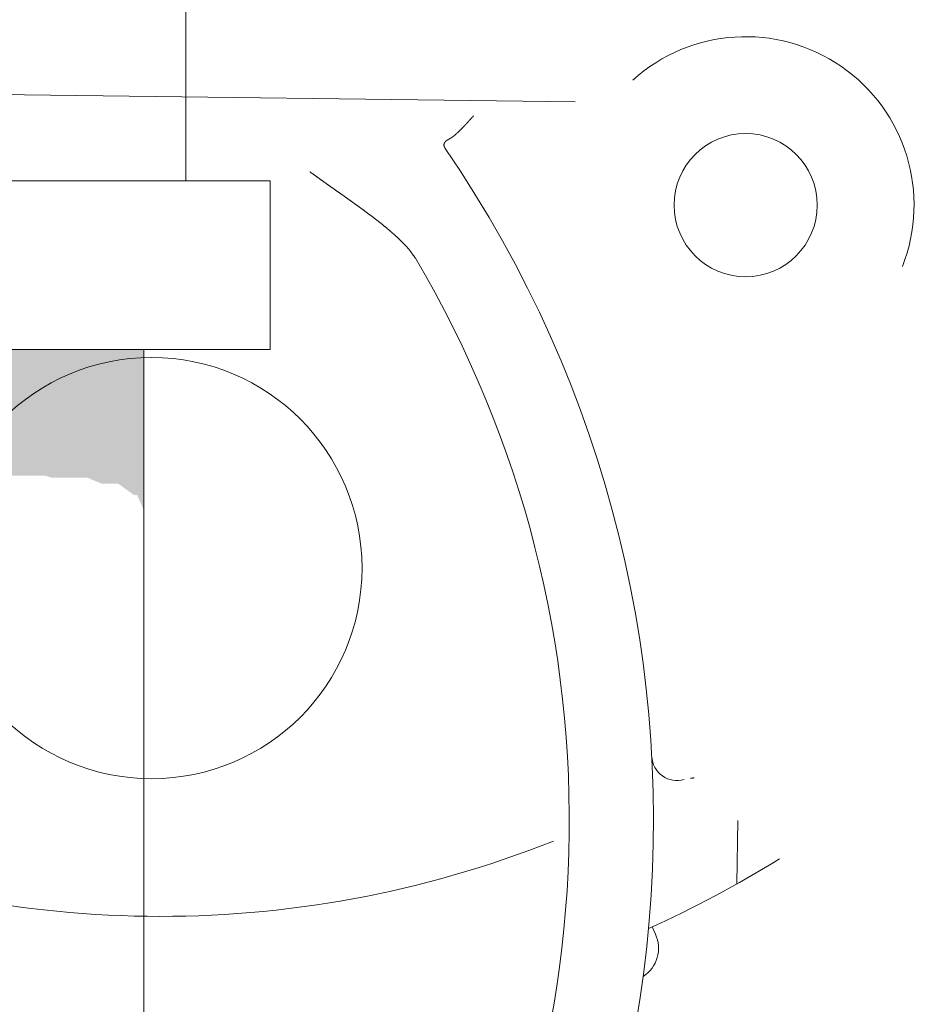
# Model space of a CAD drawing. Header units: metres. Extents: x -52 to 321, y -8 to 26.
# Tile 56 of 256: x -25.47 to -25.363, y 0.547 to 0.664. Entities that reach past the tile are written whole.
import ezdxf

# ---------------------------------------------------------------- set-up
doc = ezdxf.new("R2010")
doc.units = ezdxf.units.M
doc.header["$MEASUREMENT"] = 0
doc.layers.add('60 Ausstattung außen', color=7, linetype='Continuous')
doc.layers.add('94 Genehmigungsplanung Bemaßung', color=7, linetype='Continuous')
doc.styles.add('ERSTELLTER_STIL_2', font='arial.ttf')
doc.dimstyles.new('ERSTELLTER_STIL__3', dxfattribs={"dimtxt": 0.25, "dimasz": 0.19, "dimexe": 0.18, "dimexo": 0.1, "dimgap": 0, "dimtad": 1, "dimzin": 0, "dimdsep": 46, "dimtxsty": 'ERSTELLTER_STIL_2', "dimblk": 'ARROWHEAD_6', "dimblk1": 'ARROWHEAD_6', "dimblk2": 'ARROWHEAD_6', "dimcen": 0.09, "dimclrd": 7, "dimclre": 7, "dimclrt": 7, "dimazin": 0, "dimtfac": 1, "dimtdec": 4, "dimtmove": 0, "dimatfit": 3, "dimfxl": 1, "dimtolj": 1, "dimtzin": 0, "dimarcsym": 0})

# ---------------------------------------------------------------- blocks, each defined once
blk = doc.blocks.new('*D30', base_point=(-33357.27905, 0))
at = {"layer": '94 Genehmigungsplanung Bemaßung', "color": 7, "linetype": 'Continuous', "lineweight": 13}
for p, q in [((-24.29008, 2.86465), (-24.29008, 3.01465)), ((-24.19008, 2.76465), (-24.39008, 2.96465)), ((-24.10258, 2.86465), (-24.47758, 2.86465)), ((-24.29008, -0.03535), (-24.29008, 2.86465)), ((-24.39008, 0.06465), (-24.19008, -0.13535)), ((-24.10258, -0.03535), (-24.47758, -0.03535)), ((-24.29008, -0.18535), (-24.29008, -0.03535))]:
    blk.add_line(p, q, dxfattribs=at)
at = {"layer": '94 Genehmigungsplanung Bemaßung', "color": 7, "lineweight": 13, "insert": (-24.34008, 1.081), "char_height": 0.25, "attachment_point": 7, "rotation": 90, "style": 'ERSTELLTER_STIL_2'}
blk.add_mtext('\\A1;{\\pql;\\fArial|b0|i0|c0|p0;\\W1.000000;2,90}', dxfattribs=at)
blk = doc.blocks.new('ARROWHEAD_6')
at = {"color": 0, "linetype": 'Continuous', "lineweight": 0}
for p, q in [((-0.5, -0.5), (0.5, 0.5)), ((0, 0), (-1, 0))]:
    blk.add_line(p, q, dxfattribs=at)

msp = doc.modelspace()

# ---------------------------------------------------------------- hatches: boundary and pattern name
at = {"layer": '60 Ausstattung außen', "linetype": 'Continuous', "lineweight": 0, "true_color": 0x000000}
for points in [[(-25.47357, 0.62474), (-25.47357, 0.6098), (-25.46741, 0.6098), (-25.46741, 0.62474)], [(-25.46241, 0.62474), (-25.46741, 0.62474), (-25.46741, 0.6098), (-25.46665, 0.60957), (-25.46241, 0.60957)], [(-25.46241, 0.62474), (-25.46241, 0.60957), (-25.46066, 0.60884), (-25.45872, 0.60884), (-25.45872, 0.62474)], [(-25.45872, 0.62474), (-25.45872, 0.60884), (-25.45683, 0.60749), (-25.45647, 0.60749), (-25.45647, 0.62474)], [(-25.45647, 0.60749), (-25.4557, 0.60574), (-25.4557, 0.62474), (-25.45647, 0.62474)]]:
    msp.add_hatch(color=18, dxfattribs=at).paths.add_polyline_path(points)

# ---------------------------------------------------------------- linework, layer by layer
at = {"color": 7, "linetype": 'Continuous', "lineweight": 13}
for p, q in [((-25.40452, 0.65412), (-25.50358, 0.65539)), ((-25.40452, 0.65412), (-25.50358, 0.65539)), ((-25.38524, 0.5689), (-25.38534, 0.5614)), ((-25.38524, 0.5689), (-25.38534, 0.5614)), ((-25.39539, 0.55629), (-25.395, 0.55543)), ((-25.39539, 0.55629), (-25.395, 0.55543))]:
    msp.add_line(p, q, dxfattribs=at)
at = {"color": 7, "linetype": 'Continuous', "lineweight": 13, "flags": 128}
for points in [[(-25.41952, 0.64967), (-25.41951, 0.64968), (-25.4195, 0.64969), (-25.41948, 0.64969), (-25.41947, 0.6497), (-25.41946, 0.64971), (-25.41945, 0.64971), (-25.41944, 0.64972), (-25.41943, 0.64972), (-25.41942, 0.64973), (-25.41941, 0.64974), (-25.4194, 0.64974), (-25.41938, 0.64975), (-25.41937, 0.64976), (-25.41936, 0.64976), (-25.41935, 0.64977), (-25.41934, 0.64978), (-25.41933, 0.64978), (-25.41932, 0.64979), (-25.41931, 0.6498), (-25.4193, 0.6498), (-25.41929, 0.64981), (-25.41927, 0.64982), (-25.41926, 0.64982), (-25.41925, 0.64983), (-25.41924, 0.64984), (-25.41923, 0.64984), (-25.41922, 0.64985), (-25.41921, 0.64986), (-25.4192, 0.64986), (-25.41919, 0.64987), (-25.41918, 0.64988), (-25.41917, 0.64988), (-25.41916, 0.64989), (-25.41915, 0.6499), (-25.41914, 0.64991), (-25.41913, 0.64991), (-25.41911, 0.64992), (-25.4191, 0.64993), (-25.41909, 0.64993), (-25.41908, 0.64994), (-25.41907, 0.64995), (-25.41906, 0.64996), (-25.41905, 0.64996), (-25.41904, 0.64997), (-25.41903, 0.64998), (-25.41902, 0.64999), (-25.41901, 0.65), (-25.419, 0.65), (-25.41899, 0.65001), (-25.41898, 0.65002), (-25.41897, 0.65003), (-25.41896, 0.65003), (-25.41895, 0.65004), (-25.41894, 0.65005), (-25.41893, 0.65006), (-25.41892, 0.65007), (-25.41891, 0.65007), (-25.4189, 0.65008), (-25.41889, 0.65009), (-25.41888, 0.6501), (-25.41887, 0.65011), (-25.41886, 0.65011), (-25.41885, 0.65012), (-25.41884, 0.65013), (-25.41883, 0.65014), (-25.41882, 0.65015), (-25.41881, 0.65016), (-25.4188, 0.65016), (-25.41879, 0.65017), (-25.41878, 0.65018), (-25.41877, 0.65019), (-25.41876, 0.6502), (-25.41875, 0.65021), (-25.41874, 0.65021), (-25.41873, 0.65022), (-25.41872, 0.65023), (-25.41872, 0.65024), (-25.41871, 0.65025), (-25.4187, 0.65026), (-25.41869, 0.65026), (-25.41868, 0.65027), (-25.41867, 0.65028), (-25.41866, 0.65029), (-25.41865, 0.6503), (-25.41864, 0.65031), (-25.41863, 0.65031), (-25.41862, 0.65032), (-25.41861, 0.65033), (-25.4186, 0.65034), (-25.41859, 0.65035), (-25.41858, 0.65036), (-25.41857, 0.65037), (-25.41856, 0.65037), (-25.41855, 0.65038), (-25.41854, 0.65039), (-25.41853, 0.6504), (-25.41852, 0.65041), (-25.41851, 0.65042), (-25.41851, 0.65043), (-25.4185, 0.65043), (-25.41849, 0.65044), (-25.41848, 0.65045), (-25.41847, 0.65046), (-25.41846, 0.65047), (-25.41845, 0.65048), (-25.41844, 0.65049), (-25.41843, 0.65049), (-25.41842, 0.6505), (-25.41841, 0.65051), (-25.4184, 0.65052), (-25.41839, 0.65053), (-25.41838, 0.65054), (-25.41837, 0.65055), (-25.41837, 0.65056), (-25.41836, 0.65056), (-25.41835, 0.65057), (-25.41834, 0.65058), (-25.41833, 0.65059), (-25.41832, 0.6506), (-25.41831, 0.65061), (-25.4183, 0.65062), (-25.41829, 0.65063), (-25.41828, 0.65064), (-25.41827, 0.65064), (-25.41826, 0.65065), (-25.41825, 0.65066), (-25.41825, 0.65067), (-25.41824, 0.65068), (-25.41823, 0.65069), (-25.41822, 0.6507), (-25.41821, 0.65071), (-25.4182, 0.65072), (-25.41819, 0.65072), (-25.41818, 0.65073), (-25.41817, 0.65074), (-25.41816, 0.65075), (-25.41815, 0.65076), (-25.41815, 0.65077), (-25.41814, 0.65078), (-25.41813, 0.65079), (-25.41812, 0.6508), (-25.41811, 0.65081), (-25.4181, 0.65081), (-25.41809, 0.65082), (-25.41808, 0.65083), (-25.41807, 0.65084), (-25.41806, 0.65085), (-25.41806, 0.65086), (-25.41805, 0.65087), (-25.41804, 0.65088), (-25.41803, 0.65089), (-25.41802, 0.6509), (-25.41801, 0.65091), (-25.418, 0.65091), (-25.41799, 0.65092), (-25.41798, 0.65093), (-25.41797, 0.65094), (-25.41797, 0.65095), (-25.41796, 0.65096), (-25.41795, 0.65097), (-25.41794, 0.65098), (-25.41793, 0.65099), (-25.41792, 0.651), (-25.41791, 0.65101), (-25.4179, 0.65102), (-25.41789, 0.65102), (-25.41789, 0.65103), (-25.41788, 0.65104), (-25.41787, 0.65105), (-25.41786, 0.65106), (-25.41785, 0.65107), (-25.41784, 0.65108), (-25.41783, 0.65109), (-25.41782, 0.6511), (-25.41782, 0.65111), (-25.41781, 0.65112), (-25.4178, 0.65113), (-25.41779, 0.65113), (-25.41778, 0.65114), (-25.41777, 0.65115), (-25.41776, 0.65116), (-25.41775, 0.65117), (-25.41774, 0.65118), (-25.41774, 0.65119), (-25.41773, 0.6512), (-25.41772, 0.65121), (-25.41771, 0.65122), (-25.4177, 0.65123), (-25.41769, 0.65124), (-25.41768, 0.65125), (-25.41767, 0.65126), (-25.41767, 0.65126), (-25.41766, 0.65127), (-25.41765, 0.65128), (-25.41764, 0.65129), (-25.41763, 0.6513), (-25.41762, 0.65131), (-25.41761, 0.65132), (-25.4176, 0.65133), (-25.4176, 0.65134), (-25.41759, 0.65135), (-25.41758, 0.65136), (-25.41757, 0.65137), (-25.41756, 0.65138), (-25.41755, 0.65139), (-25.41754, 0.6514), (-25.41753, 0.6514), (-25.41753, 0.65141), (-25.41752, 0.65142), (-25.41751, 0.65143), (-25.4175, 0.65144), (-25.41749, 0.65145), (-25.41748, 0.65146), (-25.41747, 0.65147), (-25.41747, 0.65148), (-25.41746, 0.65149), (-25.41745, 0.6515), (-25.41744, 0.65151), (-25.41743, 0.65152), (-25.41742, 0.65153), (-25.41741, 0.65154), (-25.4174, 0.65155), (-25.4174, 0.65155), (-25.41739, 0.65156), (-25.41738, 0.65157), (-25.41737, 0.65158), (-25.41736, 0.65159), (-25.41735, 0.6516), (-25.41734, 0.65161), (-25.41734, 0.65162), (-25.41733, 0.65163), (-25.41732, 0.65164), (-25.41731, 0.65165), (-25.4173, 0.65166), (-25.41729, 0.65167), (-25.41728, 0.65168), (-25.41728, 0.65169), (-25.41727, 0.6517), (-25.41726, 0.65171), (-25.41725, 0.65171), (-25.41724, 0.65172), (-25.41723, 0.65173), (-25.41722, 0.65174), (-25.41721, 0.65175), (-25.41721, 0.65176), (-25.4172, 0.65177), (-25.41719, 0.65178), (-25.41718, 0.65179), (-25.41717, 0.6518), (-25.41716, 0.65181), (-25.41715, 0.65182), (-25.41715, 0.65183), (-25.41714, 0.65184), (-25.41713, 0.65185), (-25.41712, 0.65186), (-25.41711, 0.65187), (-25.4171, 0.65188), (-25.41709, 0.65188), (-25.41709, 0.65189), (-25.41708, 0.6519), (-25.41707, 0.65191), (-25.41706, 0.65192), (-25.41705, 0.65193), (-25.41704, 0.65194), (-25.41703, 0.65195), (-25.41703, 0.65196), (-25.41702, 0.65197), (-25.41701, 0.65198), (-25.417, 0.65199), (-25.41699, 0.652), (-25.41698, 0.65201), (-25.41698, 0.65202), (-25.41697, 0.65203), (-25.41696, 0.65204), (-25.41695, 0.65205), (-25.41694, 0.65206), (-25.41693, 0.65206), (-25.41692, 0.65207), (-25.41692, 0.65208), (-25.41691, 0.65209), (-25.4169, 0.6521), (-25.41689, 0.65211), (-25.41688, 0.65212), (-25.41687, 0.65213), (-25.41686, 0.65214), (-25.41686, 0.65215), (-25.41685, 0.65216), (-25.41684, 0.65217), (-25.41683, 0.65218), (-25.41682, 0.65219), (-25.41681, 0.6522), (-25.4168, 0.65221), (-25.4168, 0.65222), (-25.41679, 0.65223), (-25.41678, 0.65224), (-25.41677, 0.65225), (-25.41676, 0.65226), (-25.41675, 0.65226), (-25.41674, 0.65227), (-25.41674, 0.65228), (-25.41673, 0.65229), (-25.41672, 0.6523), (-25.41671, 0.65231), (-25.4167, 0.65232), (-25.41669, 0.65233), (-25.41669, 0.65234), (-25.41668, 0.65235), (-25.41667, 0.65236), (-25.41666, 0.65237), (-25.41665, 0.65238), (-25.41664, 0.65239), (-25.41663, 0.6524), (-25.41663, 0.65241), (-25.41662, 0.65242), (-25.41661, 0.65243), (-25.4166, 0.65244), (-25.41659, 0.65245), (-25.41658, 0.65245), (-25.41657, 0.65246), (-25.41657, 0.65247)], [(-25.41952, 0.64967), (-25.41951, 0.64968), (-25.4195, 0.64969), (-25.41948, 0.64969), (-25.41947, 0.6497), (-25.41946, 0.64971), (-25.41945, 0.64971), (-25.41944, 0.64972), (-25.41943, 0.64972), (-25.41942, 0.64973), (-25.41941, 0.64974), (-25.4194, 0.64974), (-25.41938, 0.64975), (-25.41937, 0.64976), (-25.41936, 0.64976), (-25.41935, 0.64977), (-25.41934, 0.64978), (-25.41933, 0.64978), (-25.41932, 0.64979), (-25.41931, 0.6498), (-25.4193, 0.6498), (-25.41929, 0.64981), (-25.41927, 0.64982), (-25.41926, 0.64982), (-25.41925, 0.64983), (-25.41924, 0.64984), (-25.41923, 0.64984), (-25.41922, 0.64985), (-25.41921, 0.64986), (-25.4192, 0.64986), (-25.41919, 0.64987), (-25.41918, 0.64988), (-25.41917, 0.64988), (-25.41916, 0.64989), (-25.41915, 0.6499), (-25.41914, 0.64991), (-25.41913, 0.64991), (-25.41911, 0.64992), (-25.4191, 0.64993), (-25.41909, 0.64993), (-25.41908, 0.64994), (-25.41907, 0.64995), (-25.41906, 0.64996), (-25.41905, 0.64996), (-25.41904, 0.64997), (-25.41903, 0.64998), (-25.41902, 0.64999), (-25.41901, 0.65), (-25.419, 0.65), (-25.41899, 0.65001), (-25.41898, 0.65002), (-25.41897, 0.65003), (-25.41896, 0.65003), (-25.41895, 0.65004), (-25.41894, 0.65005), (-25.41893, 0.65006), (-25.41892, 0.65007), (-25.41891, 0.65007), (-25.4189, 0.65008), (-25.41889, 0.65009), (-25.41888, 0.6501), (-25.41887, 0.65011), (-25.41886, 0.65011), (-25.41885, 0.65012), (-25.41884, 0.65013), (-25.41883, 0.65014), (-25.41882, 0.65015), (-25.41881, 0.65016), (-25.4188, 0.65016), (-25.41879, 0.65017), (-25.41878, 0.65018), (-25.41877, 0.65019), (-25.41876, 0.6502), (-25.41875, 0.65021), (-25.41874, 0.65021), (-25.41873, 0.65022), (-25.41872, 0.65023), (-25.41872, 0.65024), (-25.41871, 0.65025), (-25.4187, 0.65026), (-25.41869, 0.65026), (-25.41868, 0.65027), (-25.41867, 0.65028), (-25.41866, 0.65029), (-25.41865, 0.6503), (-25.41864, 0.65031), (-25.41863, 0.65031), (-25.41862, 0.65032), (-25.41861, 0.65033), (-25.4186, 0.65034), (-25.41859, 0.65035), (-25.41858, 0.65036), (-25.41857, 0.65037), (-25.41856, 0.65037), (-25.41855, 0.65038), (-25.41854, 0.65039), (-25.41853, 0.6504), (-25.41852, 0.65041), (-25.41851, 0.65042), (-25.41851, 0.65043), (-25.4185, 0.65043), (-25.41849, 0.65044), (-25.41848, 0.65045), (-25.41847, 0.65046), (-25.41846, 0.65047), (-25.41845, 0.65048), (-25.41844, 0.65049), (-25.41843, 0.65049), (-25.41842, 0.6505), (-25.41841, 0.65051), (-25.4184, 0.65052), (-25.41839, 0.65053), (-25.41838, 0.65054), (-25.41837, 0.65055), (-25.41837, 0.65056), (-25.41836, 0.65056), (-25.41835, 0.65057), (-25.41834, 0.65058), (-25.41833, 0.65059), (-25.41832, 0.6506), (-25.41831, 0.65061), (-25.4183, 0.65062), (-25.41829, 0.65063), (-25.41828, 0.65064), (-25.41827, 0.65064), (-25.41826, 0.65065), (-25.41825, 0.65066), (-25.41825, 0.65067), (-25.41824, 0.65068), (-25.41823, 0.65069), (-25.41822, 0.6507), (-25.41821, 0.65071), (-25.4182, 0.65072), (-25.41819, 0.65072), (-25.41818, 0.65073), (-25.41817, 0.65074), (-25.41816, 0.65075), (-25.41815, 0.65076), (-25.41815, 0.65077), (-25.41814, 0.65078), (-25.41813, 0.65079), (-25.41812, 0.6508), (-25.41811, 0.65081), (-25.4181, 0.65081), (-25.41809, 0.65082), (-25.41808, 0.65083), (-25.41807, 0.65084), (-25.41806, 0.65085), (-25.41806, 0.65086), (-25.41805, 0.65087), (-25.41804, 0.65088), (-25.41803, 0.65089), (-25.41802, 0.6509), (-25.41801, 0.65091), (-25.418, 0.65091), (-25.41799, 0.65092), (-25.41798, 0.65093), (-25.41797, 0.65094), (-25.41797, 0.65095), (-25.41796, 0.65096), (-25.41795, 0.65097), (-25.41794, 0.65098), (-25.41793, 0.65099), (-25.41792, 0.651), (-25.41791, 0.65101), (-25.4179, 0.65102), (-25.41789, 0.65102), (-25.41789, 0.65103), (-25.41788, 0.65104), (-25.41787, 0.65105), (-25.41786, 0.65106), (-25.41785, 0.65107), (-25.41784, 0.65108), (-25.41783, 0.65109), (-25.41782, 0.6511), (-25.41782, 0.65111), (-25.41781, 0.65112), (-25.4178, 0.65113), (-25.41779, 0.65113), (-25.41778, 0.65114), (-25.41777, 0.65115), (-25.41776, 0.65116), (-25.41775, 0.65117), (-25.41774, 0.65118), (-25.41774, 0.65119), (-25.41773, 0.6512), (-25.41772, 0.65121), (-25.41771, 0.65122), (-25.4177, 0.65123), (-25.41769, 0.65124), (-25.41768, 0.65125), (-25.41767, 0.65126), (-25.41767, 0.65126), (-25.41766, 0.65127), (-25.41765, 0.65128), (-25.41764, 0.65129), (-25.41763, 0.6513), (-25.41762, 0.65131), (-25.41761, 0.65132), (-25.4176, 0.65133), (-25.4176, 0.65134), (-25.41759, 0.65135), (-25.41758, 0.65136), (-25.41757, 0.65137), (-25.41756, 0.65138), (-25.41755, 0.65139), (-25.41754, 0.6514), (-25.41753, 0.6514), (-25.41753, 0.65141), (-25.41752, 0.65142), (-25.41751, 0.65143), (-25.4175, 0.65144), (-25.41749, 0.65145), (-25.41748, 0.65146), (-25.41747, 0.65147), (-25.41747, 0.65148), (-25.41746, 0.65149), (-25.41745, 0.6515), (-25.41744, 0.65151), (-25.41743, 0.65152), (-25.41742, 0.65153), (-25.41741, 0.65154), (-25.4174, 0.65155), (-25.4174, 0.65155), (-25.41739, 0.65156), (-25.41738, 0.65157), (-25.41737, 0.65158), (-25.41736, 0.65159), (-25.41735, 0.6516), (-25.41734, 0.65161), (-25.41734, 0.65162), (-25.41733, 0.65163), (-25.41732, 0.65164), (-25.41731, 0.65165), (-25.4173, 0.65166), (-25.41729, 0.65167), (-25.41728, 0.65168), (-25.41728, 0.65169), (-25.41727, 0.6517), (-25.41726, 0.65171), (-25.41725, 0.65171), (-25.41724, 0.65172), (-25.41723, 0.65173), (-25.41722, 0.65174), (-25.41721, 0.65175), (-25.41721, 0.65176), (-25.4172, 0.65177), (-25.41719, 0.65178), (-25.41718, 0.65179), (-25.41717, 0.6518), (-25.41716, 0.65181), (-25.41715, 0.65182), (-25.41715, 0.65183), (-25.41714, 0.65184), (-25.41713, 0.65185), (-25.41712, 0.65186), (-25.41711, 0.65187), (-25.4171, 0.65188), (-25.41709, 0.65188), (-25.41709, 0.65189), (-25.41708, 0.6519), (-25.41707, 0.65191), (-25.41706, 0.65192), (-25.41705, 0.65193), (-25.41704, 0.65194), (-25.41703, 0.65195), (-25.41703, 0.65196), (-25.41702, 0.65197), (-25.41701, 0.65198), (-25.417, 0.65199), (-25.41699, 0.652), (-25.41698, 0.65201), (-25.41698, 0.65202), (-25.41697, 0.65203), (-25.41696, 0.65204), (-25.41695, 0.65205), (-25.41694, 0.65206), (-25.41693, 0.65206), (-25.41692, 0.65207), (-25.41692, 0.65208), (-25.41691, 0.65209), (-25.4169, 0.6521), (-25.41689, 0.65211), (-25.41688, 0.65212), (-25.41687, 0.65213), (-25.41686, 0.65214), (-25.41686, 0.65215), (-25.41685, 0.65216), (-25.41684, 0.65217), (-25.41683, 0.65218), (-25.41682, 0.65219), (-25.41681, 0.6522), (-25.4168, 0.65221), (-25.4168, 0.65222), (-25.41679, 0.65223), (-25.41678, 0.65224), (-25.41677, 0.65225), (-25.41676, 0.65226), (-25.41675, 0.65226), (-25.41674, 0.65227), (-25.41674, 0.65228), (-25.41673, 0.65229), (-25.41672, 0.6523), (-25.41671, 0.65231), (-25.4167, 0.65232), (-25.41669, 0.65233), (-25.41669, 0.65234), (-25.41668, 0.65235), (-25.41667, 0.65236), (-25.41666, 0.65237), (-25.41665, 0.65238), (-25.41664, 0.65239), (-25.41663, 0.6524), (-25.41663, 0.65241), (-25.41662, 0.65242), (-25.41661, 0.65243), (-25.4166, 0.65244), (-25.41659, 0.65245), (-25.41658, 0.65245), (-25.41657, 0.65246), (-25.41657, 0.65247)], [(-25.41952, 0.64967), (-25.41953, 0.64967), (-25.41954, 0.64966), (-25.41955, 0.64966), (-25.41956, 0.64965), (-25.41957, 0.64965), (-25.41958, 0.64964), (-25.41958, 0.64964), (-25.41959, 0.64963), (-25.4196, 0.64963), (-25.41961, 0.64962), (-25.41962, 0.64962), (-25.41963, 0.64961), (-25.41964, 0.64961), (-25.41965, 0.6496), (-25.41966, 0.64959), (-25.41967, 0.64959), (-25.41968, 0.64958), (-25.41969, 0.64958), (-25.4197, 0.64957), (-25.41971, 0.64957), (-25.41972, 0.64956), (-25.41972, 0.64955), (-25.41973, 0.64955), (-25.41974, 0.64954), (-25.41975, 0.64954), (-25.41976, 0.64953), (-25.41977, 0.64952), (-25.41978, 0.64952), (-25.41979, 0.64951), (-25.4198, 0.6495), (-25.4198, 0.6495), (-25.41981, 0.64949), (-25.41982, 0.64948), (-25.41983, 0.64948), (-25.41984, 0.64947), (-25.41985, 0.64946), (-25.41985, 0.64946), (-25.41986, 0.64945), (-25.41987, 0.64944), (-25.41988, 0.64943), (-25.41989, 0.64943), (-25.41989, 0.64942), (-25.4199, 0.64941), (-25.41991, 0.6494), (-25.41992, 0.6494), (-25.41992, 0.64939), (-25.41993, 0.64938), (-25.41994, 0.64937), (-25.41995, 0.64936), (-25.41995, 0.64936), (-25.41996, 0.64935), (-25.41997, 0.64934), (-25.41997, 0.64933), (-25.41998, 0.64932), (-25.41999, 0.64931), (-25.41999, 0.6493), (-25.42, 0.64929), (-25.42, 0.64928), (-25.42001, 0.64928), (-25.42002, 0.64927), (-25.42002, 0.64926), (-25.42003, 0.64925), (-25.42003, 0.64924), (-25.42004, 0.64923), (-25.42004, 0.64922), (-25.42005, 0.64921), (-25.42005, 0.6492), (-25.42005, 0.64919), (-25.42006, 0.64918), (-25.42006, 0.64917), (-25.42006, 0.64916), (-25.42007, 0.64915), (-25.42007, 0.64914), (-25.42007, 0.64913), (-25.42008, 0.64912), (-25.42008, 0.6491), (-25.42008, 0.64909), (-25.42008, 0.64908), (-25.42009, 0.64907), (-25.42009, 0.64906), (-25.42009, 0.64905), (-25.42009, 0.64904), (-25.42009, 0.64903), (-25.42009, 0.64902), (-25.42009, 0.64901), (-25.42009, 0.649), (-25.42009, 0.64899), (-25.42009, 0.64897), (-25.42009, 0.64896), (-25.42009, 0.64895), (-25.42009, 0.64894), (-25.42009, 0.64893), (-25.42009, 0.64892), (-25.42008, 0.64891), (-25.42008, 0.6489), (-25.42008, 0.64889), (-25.42008, 0.64888), (-25.42007, 0.64887), (-25.42007, 0.64886), (-25.42007, 0.64885), (-25.42007, 0.64883), (-25.42006, 0.64882), (-25.42006, 0.64881), (-25.42006, 0.6488), (-25.42005, 0.64879), (-25.42005, 0.64878), (-25.42004, 0.64877), (-25.42004, 0.64876), (-25.42004, 0.64875), (-25.42003, 0.64874), (-25.42003, 0.64873), (-25.42002, 0.64872), (-25.42002, 0.64871), (-25.42001, 0.6487), (-25.42001, 0.6487), (-25.42, 0.64869), (-25.42, 0.64868), (-25.41999, 0.64867), (-25.41999, 0.64866), (-25.41998, 0.64865), (-25.41998, 0.64864), (-25.41997, 0.64863), (-25.41997, 0.64862), (-25.41996, 0.64861), (-25.41995, 0.6486), (-25.41995, 0.64859), (-25.41994, 0.64858), (-25.41994, 0.64857)], [(-25.42347, 0.63556), (-25.42349, 0.63559), (-25.42351, 0.63562), (-25.42353, 0.63565), (-25.42355, 0.63567), (-25.42357, 0.6357), (-25.42359, 0.63573), (-25.42361, 0.63576), (-25.42363, 0.63579), (-25.42364, 0.63581), (-25.42366, 0.63584), (-25.42368, 0.63587), (-25.4237, 0.6359), (-25.42372, 0.63593), (-25.42374, 0.63595), (-25.42376, 0.63598), (-25.42378, 0.63601), (-25.4238, 0.63604), (-25.42382, 0.63607), (-25.42384, 0.63609), (-25.42386, 0.63612), (-25.42388, 0.63615), (-25.4239, 0.63618), (-25.42392, 0.6362), (-25.42394, 0.63623), (-25.42396, 0.63626), (-25.42398, 0.63629), (-25.424, 0.63631), (-25.42402, 0.63634), (-25.42404, 0.63637), (-25.42406, 0.63639), (-25.42408, 0.63642), (-25.4241, 0.63645), (-25.42412, 0.63647), (-25.42414, 0.6365), (-25.42416, 0.63653), (-25.42418, 0.63655), (-25.42421, 0.63658), (-25.42423, 0.6366), (-25.42425, 0.63663), (-25.42427, 0.63666), (-25.42429, 0.63668), (-25.42432, 0.63671), (-25.42434, 0.63673), (-25.42436, 0.63676), (-25.42438, 0.63678), (-25.4244, 0.63681), (-25.42443, 0.63684), (-25.42445, 0.63686), (-25.42447, 0.63689), (-25.4245, 0.63691), (-25.42452, 0.63694), (-25.42454, 0.63696), (-25.42456, 0.63699), (-25.42459, 0.63701), (-25.42461, 0.63704), (-25.42463, 0.63706), (-25.42466, 0.63709), (-25.42468, 0.63711), (-25.4247, 0.63713), (-25.42473, 0.63716), (-25.42475, 0.63718), (-25.42477, 0.63721), (-25.4248, 0.63723), (-25.42482, 0.63726), (-25.42484, 0.63728), (-25.42487, 0.63731), (-25.42489, 0.63733), (-25.42491, 0.63736), (-25.42494, 0.63738), (-25.42496, 0.6374), (-25.42499, 0.63743), (-25.42501, 0.63745), (-25.42503, 0.63748), (-25.42506, 0.6375), (-25.42508, 0.63752), (-25.42511, 0.63755), (-25.42513, 0.63757), (-25.42515, 0.6376), (-25.42518, 0.63762), (-25.4252, 0.63764), (-25.42523, 0.63767), (-25.42525, 0.63769), (-25.42527, 0.63771), (-25.4253, 0.63774), (-25.42532, 0.63776), (-25.42535, 0.63778), (-25.42537, 0.63781), (-25.4254, 0.63783), (-25.42542, 0.63786), (-25.42545, 0.63788), (-25.42547, 0.6379), (-25.4255, 0.63793), (-25.42552, 0.63795), (-25.42554, 0.63797), (-25.42557, 0.638), (-25.42559, 0.63802), (-25.42562, 0.63804), (-25.42564, 0.63806), (-25.42567, 0.63809), (-25.42569, 0.63811), (-25.42572, 0.63813), (-25.42574, 0.63816), (-25.42577, 0.63818), (-25.42579, 0.6382), (-25.42582, 0.63823), (-25.42584, 0.63825), (-25.42587, 0.63827), (-25.42589, 0.63829), (-25.42592, 0.63832), (-25.42594, 0.63834), (-25.42597, 0.63836), (-25.42599, 0.63838), (-25.42602, 0.63841), (-25.42605, 0.63843), (-25.42607, 0.63845), (-25.4261, 0.63847), (-25.42612, 0.6385), (-25.42615, 0.63852), (-25.42617, 0.63854), (-25.4262, 0.63856), (-25.42622, 0.63859), (-25.42625, 0.63861), (-25.42627, 0.63863), (-25.4263, 0.63865), (-25.42633, 0.63867), (-25.42635, 0.6387), (-25.42638, 0.63872), (-25.4264, 0.63874), (-25.42643, 0.63876), (-25.42645, 0.63879), (-25.42648, 0.63881), (-25.42651, 0.63883), (-25.42653, 0.63885), (-25.42656, 0.63887), (-25.42658, 0.6389), (-25.42661, 0.63892), (-25.42663, 0.63894), (-25.42666, 0.63896), (-25.42669, 0.63898), (-25.42671, 0.639), (-25.42674, 0.63903), (-25.42676, 0.63905), (-25.42679, 0.63907), (-25.42682, 0.63909), (-25.42684, 0.63911), (-25.42687, 0.63914), (-25.42689, 0.63916), (-25.42692, 0.63918), (-25.42695, 0.6392), (-25.42697, 0.63922), (-25.427, 0.63924), (-25.42703, 0.63926), (-25.42705, 0.63929), (-25.42708, 0.63931), (-25.4271, 0.63933), (-25.42713, 0.63935), (-25.42716, 0.63937), (-25.42718, 0.63939), (-25.42721, 0.63942), (-25.42724, 0.63944), (-25.42726, 0.63946), (-25.42729, 0.63948), (-25.42731, 0.6395), (-25.42734, 0.63952), (-25.42737, 0.63954), (-25.42739, 0.63956), (-25.42742, 0.63959), (-25.42745, 0.63961), (-25.42747, 0.63963), (-25.4275, 0.63965), (-25.42753, 0.63967), (-25.42755, 0.63969), (-25.42758, 0.63971), (-25.42761, 0.63973), (-25.42763, 0.63975), (-25.42766, 0.63978), (-25.42769, 0.6398), (-25.42771, 0.63982), (-25.42774, 0.63984), (-25.42777, 0.63986), (-25.42779, 0.63988), (-25.42782, 0.6399), (-25.42785, 0.63992), (-25.42787, 0.63994), (-25.4279, 0.63996), (-25.42793, 0.63999), (-25.42795, 0.64001), (-25.42798, 0.64003), (-25.42801, 0.64005), (-25.42803, 0.64007), (-25.42806, 0.64009), (-25.42809, 0.64011), (-25.42811, 0.64013), (-25.42814, 0.64015), (-25.42817, 0.64017), (-25.42819, 0.64019), (-25.42822, 0.64021), (-25.42825, 0.64023), (-25.42827, 0.64026), (-25.4283, 0.64028), (-25.42833, 0.6403), (-25.42835, 0.64032), (-25.42838, 0.64034), (-25.42841, 0.64036), (-25.42843, 0.64038), (-25.42846, 0.6404), (-25.42849, 0.64042), (-25.42852, 0.64044), (-25.42854, 0.64046), (-25.42857, 0.64048), (-25.4286, 0.6405), (-25.42862, 0.64052), (-25.42865, 0.64054), (-25.42868, 0.64056), (-25.4287, 0.64058), (-25.42873, 0.6406), (-25.42876, 0.64063), (-25.42879, 0.64065), (-25.42881, 0.64067), (-25.42884, 0.64069), (-25.42887, 0.64071), (-25.42889, 0.64073), (-25.42892, 0.64075), (-25.42895, 0.64077), (-25.42898, 0.64079), (-25.429, 0.64081), (-25.42903, 0.64083), (-25.42906, 0.64085), (-25.42908, 0.64087), (-25.42911, 0.64089), (-25.42914, 0.64091), (-25.42917, 0.64093), (-25.42919, 0.64095), (-25.42922, 0.64097), (-25.42925, 0.64099), (-25.42927, 0.64101), (-25.4293, 0.64103), (-25.42933, 0.64105), (-25.42936, 0.64107), (-25.42938, 0.64109), (-25.42941, 0.64111), (-25.42944, 0.64113), (-25.42947, 0.64115), (-25.42949, 0.64117), (-25.42952, 0.64119), (-25.42955, 0.64121), (-25.42957, 0.64123), (-25.4296, 0.64125), (-25.42963, 0.64127), (-25.42966, 0.64129), (-25.42968, 0.64131), (-25.42971, 0.64133), (-25.42974, 0.64135), (-25.42977, 0.64137), (-25.42979, 0.64139), (-25.42982, 0.64141), (-25.42985, 0.64143), (-25.42988, 0.64145), (-25.4299, 0.64147), (-25.42993, 0.64149), (-25.42996, 0.64151), (-25.42998, 0.64153), (-25.43001, 0.64155), (-25.43004, 0.64157), (-25.43007, 0.64159), (-25.43009, 0.64161), (-25.43012, 0.64163), (-25.43015, 0.64165), (-25.43018, 0.64167), (-25.4302, 0.64169), (-25.43023, 0.64171), (-25.43026, 0.64173), (-25.43029, 0.64175), (-25.43031, 0.64177), (-25.43034, 0.64179), (-25.43037, 0.64181), (-25.4304, 0.64183), (-25.43042, 0.64185), (-25.43045, 0.64187), (-25.43048, 0.64189), (-25.43051, 0.64191), (-25.43053, 0.64193), (-25.43056, 0.64195), (-25.43059, 0.64197), (-25.43062, 0.64199), (-25.43064, 0.64201), (-25.43067, 0.64203), (-25.4307, 0.64205), (-25.43073, 0.64207), (-25.43075, 0.64209), (-25.43078, 0.64211), (-25.43081, 0.64213), (-25.43084, 0.64215), (-25.43086, 0.64217), (-25.43089, 0.64219), (-25.43092, 0.64221), (-25.43095, 0.64223), (-25.43097, 0.64225), (-25.431, 0.64227), (-25.43103, 0.64229), (-25.43106, 0.64231), (-25.43108, 0.64233), (-25.43111, 0.64235), (-25.43114, 0.64237), (-25.43117, 0.64239), (-25.4312, 0.64241), (-25.43122, 0.64242), (-25.43125, 0.64244), (-25.43128, 0.64246), (-25.43131, 0.64248), (-25.43133, 0.6425), (-25.43136, 0.64252), (-25.43139, 0.64254), (-25.43142, 0.64256), (-25.43144, 0.64258), (-25.43147, 0.6426), (-25.4315, 0.64262), (-25.43153, 0.64264), (-25.43155, 0.64266), (-25.43158, 0.64268), (-25.43161, 0.6427), (-25.43164, 0.64272), (-25.43166, 0.64274), (-25.43169, 0.64276), (-25.43172, 0.64278), (-25.43175, 0.6428), (-25.43178, 0.64282), (-25.4318, 0.64284), (-25.43183, 0.64286), (-25.43186, 0.64288), (-25.43189, 0.6429), (-25.43191, 0.64292), (-25.43194, 0.64294), (-25.43197, 0.64296), (-25.432, 0.64297), (-25.43202, 0.64299), (-25.43205, 0.64301), (-25.43208, 0.64303), (-25.43211, 0.64305), (-25.43213, 0.64307), (-25.43216, 0.64309), (-25.43219, 0.64311), (-25.43222, 0.64313), (-25.43225, 0.64315), (-25.43227, 0.64317), (-25.4323, 0.64319), (-25.43233, 0.64321), (-25.43236, 0.64323), (-25.43238, 0.64325), (-25.43241, 0.64327), (-25.43244, 0.64329), (-25.43247, 0.64331), (-25.43249, 0.64333), (-25.43252, 0.64335), (-25.43255, 0.64337), (-25.43258, 0.64339), (-25.43261, 0.64341), (-25.43263, 0.64343), (-25.43266, 0.64344), (-25.43269, 0.64346), (-25.43272, 0.64348), (-25.43274, 0.6435), (-25.43277, 0.64352), (-25.4328, 0.64354), (-25.43283, 0.64356), (-25.43285, 0.64358), (-25.43288, 0.6436), (-25.43291, 0.64362), (-25.43294, 0.64364), (-25.43297, 0.64366), (-25.43299, 0.64368), (-25.43302, 0.6437), (-25.43305, 0.64372), (-25.43308, 0.64374), (-25.4331, 0.64376), (-25.43313, 0.64378), (-25.43316, 0.6438), (-25.43319, 0.64382), (-25.43321, 0.64384), (-25.43324, 0.64386), (-25.43327, 0.64388), (-25.4333, 0.6439), (-25.43333, 0.64391), (-25.43335, 0.64393), (-25.43338, 0.64395), (-25.43341, 0.64397), (-25.43344, 0.64399), (-25.43346, 0.64401), (-25.43349, 0.64403), (-25.43352, 0.64405), (-25.43355, 0.64407), (-25.43357, 0.64409), (-25.4336, 0.64411), (-25.43363, 0.64413), (-25.43366, 0.64415), (-25.43368, 0.64417), (-25.43371, 0.64419), (-25.43374, 0.64421), (-25.43377, 0.64423), (-25.4338, 0.64425), (-25.43382, 0.64427), (-25.43385, 0.64429), (-25.43388, 0.64431), (-25.43391, 0.64433), (-25.43393, 0.64435), (-25.43396, 0.64437), (-25.43399, 0.64439), (-25.43402, 0.64441), (-25.43404, 0.64442), (-25.43407, 0.64444), (-25.4341, 0.64446), (-25.43413, 0.64448), (-25.43415, 0.6445), (-25.43418, 0.64452), (-25.43421, 0.64454), (-25.43424, 0.64456), (-25.43426, 0.64458), (-25.43429, 0.6446), (-25.43432, 0.64462), (-25.43435, 0.64464), (-25.43438, 0.64466), (-25.4344, 0.64468), (-25.43443, 0.6447), (-25.43446, 0.64472), (-25.43449, 0.64474), (-25.43451, 0.64476), (-25.43454, 0.64478), (-25.43457, 0.6448), (-25.4346, 0.64482), (-25.43462, 0.64484), (-25.43465, 0.64486), (-25.43468, 0.64488), (-25.43471, 0.6449), (-25.43473, 0.64492), (-25.43476, 0.64494), (-25.43479, 0.64496), (-25.43482, 0.64498), (-25.43484, 0.645), (-25.43487, 0.64502), (-25.4349, 0.64504), (-25.43493, 0.64506), (-25.43495, 0.64508), (-25.43498, 0.6451), (-25.43501, 0.64512), (-25.43504, 0.64514), (-25.43506, 0.64516), (-25.43509, 0.64518), (-25.43512, 0.6452), (-25.43515, 0.64522), (-25.43517, 0.64524), (-25.4352, 0.64526), (-25.43523, 0.64528), (-25.43526, 0.6453), (-25.43528, 0.64532), (-25.43531, 0.64534), (-25.43534, 0.64536), (-25.43537, 0.64537), (-25.43539, 0.64539), (-25.43542, 0.64541), (-25.43545, 0.64543), (-25.43547, 0.64545), (-25.4355, 0.64547), (-25.43553, 0.64549), (-25.43556, 0.64551), (-25.43558, 0.64553), (-25.43561, 0.64555), (-25.43564, 0.64557), (-25.43567, 0.64559), (-25.43569, 0.64561), (-25.43572, 0.64563), (-25.43575, 0.64565), (-25.43578, 0.64567), (-25.4358, 0.64569), (-25.43583, 0.64571), (-25.43586, 0.64573), (-25.43589, 0.64575), (-25.43591, 0.64577), (-25.43594, 0.64579), (-25.43597, 0.64581), (-25.436, 0.64583)], [(-25.42347, 0.63556), (-25.42349, 0.63559), (-25.42351, 0.63562), (-25.42353, 0.63565), (-25.42355, 0.63567), (-25.42357, 0.6357), (-25.42359, 0.63573), (-25.42361, 0.63576), (-25.42363, 0.63579), (-25.42364, 0.63581), (-25.42366, 0.63584), (-25.42368, 0.63587), (-25.4237, 0.6359), (-25.42372, 0.63593), (-25.42374, 0.63595), (-25.42376, 0.63598), (-25.42378, 0.63601), (-25.4238, 0.63604), (-25.42382, 0.63607), (-25.42384, 0.63609), (-25.42386, 0.63612), (-25.42388, 0.63615), (-25.4239, 0.63618), (-25.42392, 0.6362), (-25.42394, 0.63623), (-25.42396, 0.63626), (-25.42398, 0.63629), (-25.424, 0.63631), (-25.42402, 0.63634), (-25.42404, 0.63637), (-25.42406, 0.63639), (-25.42408, 0.63642), (-25.4241, 0.63645), (-25.42412, 0.63647), (-25.42414, 0.6365), (-25.42416, 0.63653), (-25.42418, 0.63655), (-25.42421, 0.63658), (-25.42423, 0.6366), (-25.42425, 0.63663), (-25.42427, 0.63666), (-25.42429, 0.63668), (-25.42432, 0.63671), (-25.42434, 0.63673), (-25.42436, 0.63676), (-25.42438, 0.63678), (-25.4244, 0.63681), (-25.42443, 0.63684), (-25.42445, 0.63686), (-25.42447, 0.63689), (-25.4245, 0.63691), (-25.42452, 0.63694), (-25.42454, 0.63696), (-25.42456, 0.63699), (-25.42459, 0.63701), (-25.42461, 0.63704), (-25.42463, 0.63706), (-25.42466, 0.63709), (-25.42468, 0.63711), (-25.4247, 0.63713), (-25.42473, 0.63716), (-25.42475, 0.63718), (-25.42477, 0.63721), (-25.4248, 0.63723), (-25.42482, 0.63726), (-25.42484, 0.63728), (-25.42487, 0.63731), (-25.42489, 0.63733), (-25.42491, 0.63736), (-25.42494, 0.63738), (-25.42496, 0.6374), (-25.42499, 0.63743), (-25.42501, 0.63745), (-25.42503, 0.63748), (-25.42506, 0.6375), (-25.42508, 0.63752), (-25.42511, 0.63755), (-25.42513, 0.63757), (-25.42515, 0.6376), (-25.42518, 0.63762), (-25.4252, 0.63764), (-25.42523, 0.63767), (-25.42525, 0.63769), (-25.42527, 0.63771), (-25.4253, 0.63774), (-25.42532, 0.63776), (-25.42535, 0.63778), (-25.42537, 0.63781), (-25.4254, 0.63783), (-25.42542, 0.63786), (-25.42545, 0.63788), (-25.42547, 0.6379), (-25.4255, 0.63793), (-25.42552, 0.63795), (-25.42554, 0.63797), (-25.42557, 0.638), (-25.42559, 0.63802), (-25.42562, 0.63804), (-25.42564, 0.63806), (-25.42567, 0.63809), (-25.42569, 0.63811), (-25.42572, 0.63813), (-25.42574, 0.63816), (-25.42577, 0.63818), (-25.42579, 0.6382), (-25.42582, 0.63823), (-25.42584, 0.63825), (-25.42587, 0.63827), (-25.42589, 0.63829), (-25.42592, 0.63832), (-25.42594, 0.63834), (-25.42597, 0.63836), (-25.42599, 0.63838), (-25.42602, 0.63841), (-25.42605, 0.63843), (-25.42607, 0.63845), (-25.4261, 0.63847), (-25.42612, 0.6385), (-25.42615, 0.63852), (-25.42617, 0.63854), (-25.4262, 0.63856), (-25.42622, 0.63859), (-25.42625, 0.63861), (-25.42627, 0.63863), (-25.4263, 0.63865), (-25.42633, 0.63867), (-25.42635, 0.6387), (-25.42638, 0.63872), (-25.4264, 0.63874), (-25.42643, 0.63876), (-25.42645, 0.63879), (-25.42648, 0.63881), (-25.42651, 0.63883), (-25.42653, 0.63885), (-25.42656, 0.63887), (-25.42658, 0.6389), (-25.42661, 0.63892), (-25.42663, 0.63894), (-25.42666, 0.63896), (-25.42669, 0.63898), (-25.42671, 0.639), (-25.42674, 0.63903), (-25.42676, 0.63905), (-25.42679, 0.63907), (-25.42682, 0.63909), (-25.42684, 0.63911), (-25.42687, 0.63914), (-25.42689, 0.63916), (-25.42692, 0.63918), (-25.42695, 0.6392), (-25.42697, 0.63922), (-25.427, 0.63924), (-25.42703, 0.63926), (-25.42705, 0.63929), (-25.42708, 0.63931), (-25.4271, 0.63933), (-25.42713, 0.63935), (-25.42716, 0.63937), (-25.42718, 0.63939), (-25.42721, 0.63942), (-25.42724, 0.63944), (-25.42726, 0.63946), (-25.42729, 0.63948), (-25.42731, 0.6395), (-25.42734, 0.63952), (-25.42737, 0.63954), (-25.42739, 0.63956), (-25.42742, 0.63959), (-25.42745, 0.63961), (-25.42747, 0.63963), (-25.4275, 0.63965), (-25.42753, 0.63967), (-25.42755, 0.63969), (-25.42758, 0.63971), (-25.42761, 0.63973), (-25.42763, 0.63975), (-25.42766, 0.63978), (-25.42769, 0.6398), (-25.42771, 0.63982), (-25.42774, 0.63984), (-25.42777, 0.63986), (-25.42779, 0.63988), (-25.42782, 0.6399), (-25.42785, 0.63992), (-25.42787, 0.63994), (-25.4279, 0.63996), (-25.42793, 0.63999), (-25.42795, 0.64001), (-25.42798, 0.64003), (-25.42801, 0.64005), (-25.42803, 0.64007), (-25.42806, 0.64009), (-25.42809, 0.64011), (-25.42811, 0.64013), (-25.42814, 0.64015), (-25.42817, 0.64017), (-25.42819, 0.64019), (-25.42822, 0.64021), (-25.42825, 0.64023), (-25.42827, 0.64026), (-25.4283, 0.64028), (-25.42833, 0.6403), (-25.42835, 0.64032), (-25.42838, 0.64034), (-25.42841, 0.64036), (-25.42843, 0.64038), (-25.42846, 0.6404), (-25.42849, 0.64042), (-25.42852, 0.64044), (-25.42854, 0.64046), (-25.42857, 0.64048), (-25.4286, 0.6405), (-25.42862, 0.64052), (-25.42865, 0.64054), (-25.42868, 0.64056), (-25.4287, 0.64058), (-25.42873, 0.6406), (-25.42876, 0.64063), (-25.42879, 0.64065), (-25.42881, 0.64067), (-25.42884, 0.64069), (-25.42887, 0.64071), (-25.42889, 0.64073), (-25.42892, 0.64075), (-25.42895, 0.64077), (-25.42898, 0.64079), (-25.429, 0.64081), (-25.42903, 0.64083), (-25.42906, 0.64085), (-25.42908, 0.64087), (-25.42911, 0.64089), (-25.42914, 0.64091), (-25.42917, 0.64093), (-25.42919, 0.64095), (-25.42922, 0.64097), (-25.42925, 0.64099), (-25.42927, 0.64101), (-25.4293, 0.64103), (-25.42933, 0.64105), (-25.42936, 0.64107), (-25.42938, 0.64109), (-25.42941, 0.64111), (-25.42944, 0.64113), (-25.42947, 0.64115), (-25.42949, 0.64117), (-25.42952, 0.64119), (-25.42955, 0.64121), (-25.42957, 0.64123), (-25.4296, 0.64125), (-25.42963, 0.64127), (-25.42966, 0.64129), (-25.42968, 0.64131), (-25.42971, 0.64133), (-25.42974, 0.64135), (-25.42977, 0.64137), (-25.42979, 0.64139), (-25.42982, 0.64141), (-25.42985, 0.64143), (-25.42988, 0.64145), (-25.4299, 0.64147), (-25.42993, 0.64149), (-25.42996, 0.64151), (-25.42998, 0.64153), (-25.43001, 0.64155), (-25.43004, 0.64157), (-25.43007, 0.64159), (-25.43009, 0.64161), (-25.43012, 0.64163), (-25.43015, 0.64165), (-25.43018, 0.64167), (-25.4302, 0.64169), (-25.43023, 0.64171), (-25.43026, 0.64173), (-25.43029, 0.64175), (-25.43031, 0.64177), (-25.43034, 0.64179), (-25.43037, 0.64181), (-25.4304, 0.64183), (-25.43042, 0.64185), (-25.43045, 0.64187), (-25.43048, 0.64189), (-25.43051, 0.64191), (-25.43053, 0.64193), (-25.43056, 0.64195), (-25.43059, 0.64197), (-25.43062, 0.64199), (-25.43064, 0.64201), (-25.43067, 0.64203), (-25.4307, 0.64205), (-25.43073, 0.64207), (-25.43075, 0.64209), (-25.43078, 0.64211), (-25.43081, 0.64213), (-25.43084, 0.64215), (-25.43086, 0.64217), (-25.43089, 0.64219), (-25.43092, 0.64221), (-25.43095, 0.64223), (-25.43097, 0.64225), (-25.431, 0.64227), (-25.43103, 0.64229), (-25.43106, 0.64231), (-25.43108, 0.64233), (-25.43111, 0.64235), (-25.43114, 0.64237), (-25.43117, 0.64239), (-25.4312, 0.64241), (-25.43122, 0.64242), (-25.43125, 0.64244), (-25.43128, 0.64246), (-25.43131, 0.64248), (-25.43133, 0.6425), (-25.43136, 0.64252), (-25.43139, 0.64254), (-25.43142, 0.64256), (-25.43144, 0.64258), (-25.43147, 0.6426), (-25.4315, 0.64262), (-25.43153, 0.64264), (-25.43155, 0.64266), (-25.43158, 0.64268), (-25.43161, 0.6427), (-25.43164, 0.64272), (-25.43166, 0.64274), (-25.43169, 0.64276), (-25.43172, 0.64278), (-25.43175, 0.6428), (-25.43178, 0.64282), (-25.4318, 0.64284), (-25.43183, 0.64286), (-25.43186, 0.64288), (-25.43189, 0.6429), (-25.43191, 0.64292), (-25.43194, 0.64294), (-25.43197, 0.64296), (-25.432, 0.64297), (-25.43202, 0.64299), (-25.43205, 0.64301), (-25.43208, 0.64303), (-25.43211, 0.64305), (-25.43213, 0.64307), (-25.43216, 0.64309), (-25.43219, 0.64311), (-25.43222, 0.64313), (-25.43225, 0.64315), (-25.43227, 0.64317), (-25.4323, 0.64319), (-25.43233, 0.64321), (-25.43236, 0.64323), (-25.43238, 0.64325), (-25.43241, 0.64327), (-25.43244, 0.64329), (-25.43247, 0.64331), (-25.43249, 0.64333), (-25.43252, 0.64335), (-25.43255, 0.64337), (-25.43258, 0.64339), (-25.43261, 0.64341), (-25.43263, 0.64343), (-25.43266, 0.64344), (-25.43269, 0.64346), (-25.43272, 0.64348), (-25.43274, 0.6435), (-25.43277, 0.64352), (-25.4328, 0.64354), (-25.43283, 0.64356), (-25.43285, 0.64358), (-25.43288, 0.6436), (-25.43291, 0.64362), (-25.43294, 0.64364), (-25.43297, 0.64366), (-25.43299, 0.64368), (-25.43302, 0.6437), (-25.43305, 0.64372), (-25.43308, 0.64374), (-25.4331, 0.64376), (-25.43313, 0.64378), (-25.43316, 0.6438), (-25.43319, 0.64382), (-25.43321, 0.64384), (-25.43324, 0.64386), (-25.43327, 0.64388), (-25.4333, 0.6439), (-25.43333, 0.64391), (-25.43335, 0.64393), (-25.43338, 0.64395), (-25.43341, 0.64397), (-25.43344, 0.64399), (-25.43346, 0.64401), (-25.43349, 0.64403), (-25.43352, 0.64405), (-25.43355, 0.64407), (-25.43357, 0.64409), (-25.4336, 0.64411), (-25.43363, 0.64413), (-25.43366, 0.64415), (-25.43368, 0.64417), (-25.43371, 0.64419), (-25.43374, 0.64421), (-25.43377, 0.64423), (-25.4338, 0.64425), (-25.43382, 0.64427), (-25.43385, 0.64429), (-25.43388, 0.64431), (-25.43391, 0.64433), (-25.43393, 0.64435), (-25.43396, 0.64437), (-25.43399, 0.64439), (-25.43402, 0.64441), (-25.43404, 0.64442), (-25.43407, 0.64444), (-25.4341, 0.64446), (-25.43413, 0.64448), (-25.43415, 0.6445), (-25.43418, 0.64452), (-25.43421, 0.64454), (-25.43424, 0.64456), (-25.43426, 0.64458), (-25.43429, 0.6446), (-25.43432, 0.64462), (-25.43435, 0.64464), (-25.43438, 0.64466), (-25.4344, 0.64468), (-25.43443, 0.6447), (-25.43446, 0.64472), (-25.43449, 0.64474), (-25.43451, 0.64476), (-25.43454, 0.64478), (-25.43457, 0.6448), (-25.4346, 0.64482), (-25.43462, 0.64484), (-25.43465, 0.64486), (-25.43468, 0.64488), (-25.43471, 0.6449), (-25.43473, 0.64492), (-25.43476, 0.64494), (-25.43479, 0.64496), (-25.43482, 0.64498), (-25.43484, 0.645), (-25.43487, 0.64502), (-25.4349, 0.64504), (-25.43493, 0.64506), (-25.43495, 0.64508), (-25.43498, 0.6451), (-25.43501, 0.64512), (-25.43504, 0.64514), (-25.43506, 0.64516), (-25.43509, 0.64518), (-25.43512, 0.6452), (-25.43515, 0.64522), (-25.43517, 0.64524), (-25.4352, 0.64526), (-25.43523, 0.64528), (-25.43526, 0.6453), (-25.43528, 0.64532), (-25.43531, 0.64534), (-25.43534, 0.64536), (-25.43537, 0.64537), (-25.43539, 0.64539), (-25.43542, 0.64541), (-25.43545, 0.64543), (-25.43547, 0.64545), (-25.4355, 0.64547), (-25.43553, 0.64549), (-25.43556, 0.64551), (-25.43558, 0.64553), (-25.43561, 0.64555), (-25.43564, 0.64557), (-25.43567, 0.64559), (-25.43569, 0.64561), (-25.43572, 0.64563), (-25.43575, 0.64565), (-25.43578, 0.64567), (-25.4358, 0.64569), (-25.43583, 0.64571), (-25.43586, 0.64573), (-25.43589, 0.64575), (-25.43591, 0.64577), (-25.43594, 0.64579), (-25.43597, 0.64581), (-25.436, 0.64583)], [(-25.39041, 0.57395), (-25.39043, 0.57395), (-25.39044, 0.57395), (-25.39045, 0.57395), (-25.39046, 0.57395), (-25.39047, 0.57395), (-25.39049, 0.57395), (-25.3905, 0.57395), (-25.39051, 0.57395), (-25.39052, 0.57395), (-25.39053, 0.57395), (-25.39054, 0.57395), (-25.39056, 0.57394), (-25.39057, 0.57394), (-25.39058, 0.57394), (-25.39059, 0.57394), (-25.3906, 0.57394), (-25.39062, 0.57394), (-25.39063, 0.57394), (-25.39064, 0.57394), (-25.39065, 0.57394), (-25.39066, 0.57394), (-25.39068, 0.57394), (-25.39069, 0.57393), (-25.3907, 0.57393), (-25.39071, 0.57393), (-25.39072, 0.57393), (-25.39073, 0.57393), (-25.39075, 0.57393), (-25.39076, 0.57393), (-25.39077, 0.57393), (-25.39078, 0.57393), (-25.39079, 0.57392), (-25.3908, 0.57392), (-25.39082, 0.57392), (-25.39083, 0.57392), (-25.39084, 0.57392), (-25.39085, 0.57392), (-25.39086, 0.57392)], [(-25.39041, 0.57395), (-25.39043, 0.57395), (-25.39044, 0.57395), (-25.39045, 0.57395), (-25.39046, 0.57395), (-25.39047, 0.57395), (-25.39049, 0.57395), (-25.3905, 0.57395), (-25.39051, 0.57395), (-25.39052, 0.57395), (-25.39053, 0.57395), (-25.39054, 0.57395), (-25.39056, 0.57394), (-25.39057, 0.57394), (-25.39058, 0.57394), (-25.39059, 0.57394), (-25.3906, 0.57394), (-25.39062, 0.57394), (-25.39063, 0.57394), (-25.39064, 0.57394), (-25.39065, 0.57394), (-25.39066, 0.57394), (-25.39068, 0.57394), (-25.39069, 0.57393), (-25.3907, 0.57393), (-25.39071, 0.57393), (-25.39072, 0.57393), (-25.39073, 0.57393), (-25.39075, 0.57393), (-25.39076, 0.57393), (-25.39077, 0.57393), (-25.39078, 0.57393), (-25.39079, 0.57392), (-25.3908, 0.57392), (-25.39082, 0.57392), (-25.39083, 0.57392), (-25.39084, 0.57392), (-25.39085, 0.57392), (-25.39086, 0.57392)]]:
    msp.add_lwpolyline(points, dxfattribs=at)
at = {"color": 7, "linetype": 'Continuous', "lineweight": 13}
for centre, radius in [((-25.38431, 0.64187), 0.00849), ((-25.38431, 0.64187), 0.00849), ((-25.45477, 0.59883), 0.02497), ((-25.45477, 0.59883), 0.02497)]:
    msp.add_circle(centre, radius, dxfattribs=at)
for centre, radius, start, end in [((-25.38431, 0.64187), 0.01997, 338.6341, 132.0979), ((-25.38431, 0.64187), 0.01997, 338.6341, 132.0979), ((-25.53605, 0.56892), 0.1408, 313.3726, 34.451), ((-25.53605, 0.56892), 0.1408, 313.3726, 34.451), ((-25.53605, 0.56892), 0.13082, 326.0501, 30.6252), ((-25.53605, 0.56892), 0.13082, 326.0501, 30.6252), ((-25.39245, 0.57664), 0.003, 183.077, 286.1125), ((-25.39245, 0.57664), 0.003, 183.077, 286.1125), ((-25.45368, 0.68337), 0.12583, 246.8075, 291.7214), ((-25.45368, 0.68337), 0.12583, 246.8075, 291.7214), ((-25.45368, 0.68337), 0.13981, 294.4454, 301.6568), ((-25.45368, 0.68337), 0.13981, 294.4454, 301.6568), ((-25.39863, 0.55377), 0.00399, 302.9358, 24.6414), ((-25.39863, 0.55377), 0.00399, 302.9358, 24.6414)]:
    msp.add_arc(centre, radius, start, end, dxfattribs=at)
at = {"layer": '60 Ausstattung außen', "color": 7, "linetype": 'Continuous', "lineweight": 13}
for p, q in [((-25.4507, 0.64474), (-25.4507, 0.70974)), ((-25.46393, 0.64474), (-25.47321, 0.64474)), ((-25.45592, 0.64474), (-25.46393, 0.64474)), ((-25.44942, 0.64474), (-25.45592, 0.64474)), ((-25.44463, 0.64474), (-25.44942, 0.64474)), ((-25.44169, 0.64474), (-25.44463, 0.64474)), ((-25.4407, 0.64474), (-25.44169, 0.64474)), ((-25.4407, 0.62474), (-25.4407, 0.64474)), ((-25.46393, 0.62474), (-25.47321, 0.62474)), ((-25.45592, 0.62474), (-25.46393, 0.62474)), ((-25.44942, 0.62474), (-25.45592, 0.62474)), ((-25.4557, -0.03999), (-25.4557, 0.62474)), ((-25.44463, 0.62474), (-25.44942, 0.62474)), ((-25.44169, 0.62474), (-25.44463, 0.62474)), ((-25.4407, 0.62474), (-25.44169, 0.62474))]:
    msp.add_line(p, q, dxfattribs=at)

# ---------------------------------------------------------------- dimensions: what is measured, and where the dimension line sits
at = {"layer": '94 Genehmigungsplanung Bemaßung', "color": 7, "linetype": 'Continuous', "lineweight": 13}
dim = msp.add_linear_dim(base=(-24.29008, 2.86465), p1=(-27.05019, -0.03535), p2=(-23.72921, 2.86465), angle=90, dimstyle='ERSTELLTER_STIL__3', dxfattribs=at)
dim.commit()
dim.dimension.update_dxf_attribs({"geometry": '*D30', "text_midpoint": (-24.46508, 1.40464), "dimtype": 160, "text_rotation": 90})

doc.saveas('drawing.dxf')
